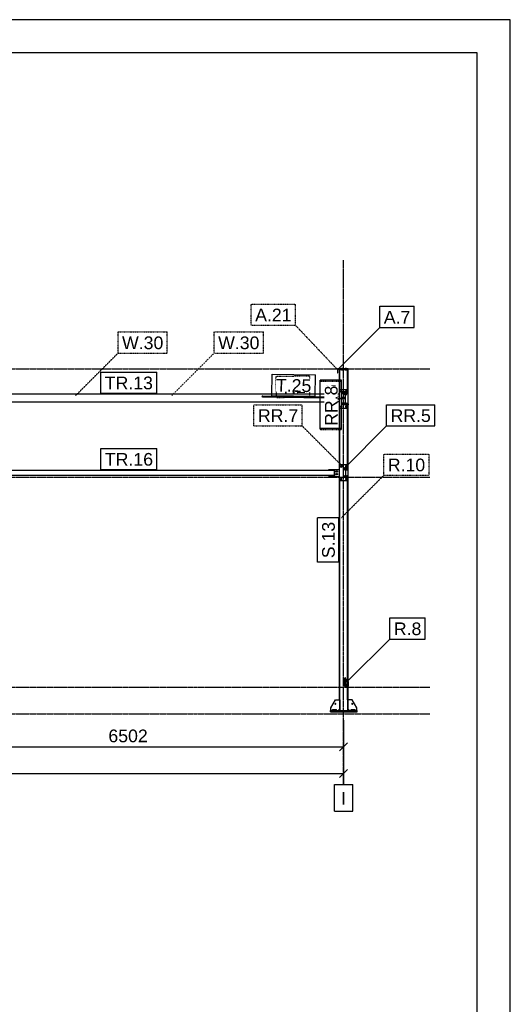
# Model space of a CAD drawing. Header units: millimetres. Extents: x 0 to 42000, y 0 to 29700.
# Tile 29 of 29: x 34599 to 42000, y 14850 to 29700. Entities that reach past the tile are written whole.
import ezdxf

# ---------------------------------------------------------------- set-up
doc = ezdxf.new("R2010")
doc.units = ezdxf.units.MM
doc.linetypes.add('DXK_LINE_DOT2', pattern=[3.9198, 1.9599, -1.9599])
doc.linetypes.add('DXK_LINE_DOT3', pattern=[5.9187, 2.979, -0.9799, 0.9799, -0.9799])
for name, color, linetype in [('TS_FORMATKA', 7, 'Continuous'), ('TS_INNE_OBIEKTY', 7, 'Continuous'), ('TS_LINIE_WIDOCZNE', 7, 'Continuous'), ('TS_OPISY', 7, 'Continuous'), ('TS_OPISY_LINIE', 7, 'Continuous'), ('TS_OPISY_RAMKA', 7, 'Continuous'), ('TS_WYMIARY', 7, 'Continuous'), ('TS_WYMIARY_TEKST', 7, 'Continuous'), ('TS_WYPELNIENIE', 7, 'Continuous')]:
    doc.layers.add(name, color=color, linetype=linetype)
doc.styles.add('Arial', font='ARIAL.TTF', dxfattribs={"height": 0.2})

# ---------------------------------------------------------------- blocks, each defined once
blk = doc.blocks.new('Unknown-293068075-1306')
at = {"layer": 'TS_FORMATKA', "color": 7, "linetype": 'Continuous'}
for p, q in [((42000, 29700), (0, 29700)), ((42000, 29700), (41500, 29700)), ((42000, 0), (42000, 29700)), ((41500, 29200), (500, 29200)), ((41500, 500), (41500, 29200))]:
    blk.add_line(p, q, dxfattribs=at)
blk = doc.blocks.new('Part-293068075-4610 - 4602')
at = {"layer": 'TS_LINIE_WIDOCZNE', "color": 1, "linetype": 'Continuous'}
for p, q in [((39422, 24118), (39422, 24423)), ((39422, 24423), (39430, 24423)), ((39430, 24118), (39430, 24423)), ((39546, 24118), (39546, 24423)), ((39546, 24423), (39551, 24423)), ((39555, 24118), (39555, 24373)), ((39422, 22986), (39422, 23838)), ((39430, 22986), (39430, 23838)), ((39546, 22986), (39546, 23838)), ((39555, 22986), (39555, 23838)), ((39422, 19443), (39422, 22746)), ((39430, 19443), (39430, 22746)), ((39546, 19723), (39546, 22746)), ((39555, 19723), (39555, 22746)), ((39546, 19646), (39546, 19720)), ((39546, 19443), (39546, 19643)), ((39555, 19443), (39555, 19643))]:
    blk.add_line(p, q, dxfattribs=at)
blk = doc.blocks.new('Part-293068075-4631 - 4602')
at = {"layer": 'TS_WYPELNIENIE', "linetype": 'Continuous'}
h = blk.add_hatch(dxfattribs=at)
h.set_pattern_fill('', color=256, scale=70, style=0, pattern_type=0)
h.set_pattern_definition([(45, (39514.78, 19722.59), (-157.15, 157.15), [])])
h.paths.add_polyline_path([(39555, 19723), (39515, 19723), (39515, 19643), (39555, 19643)])
h.paths.add_polyline_path([(39518, 19646), (39518, 19720), (39552, 19720), (39552, 19646)])
at = {"layer": 'TS_INNE_OBIEKTY', "color": 1, "linetype": 'Continuous'}
for p, q in [((39555, 19723), (39515, 19723)), ((39515, 19723), (39515, 19643)), ((39515, 19643), (39555, 19643)), ((39518, 19646), (39518, 19720)), ((39518, 19720), (39552, 19720)), ((39552, 19646), (39518, 19646)), ((39552, 19720), (39552, 19646)), ((39555, 19643), (39555, 19723))]:
    blk.add_line(p, q, dxfattribs=at)
blk = doc.blocks.new('Part-293068075-4633 - 4602')
at = {"layer": 'TS_WYPELNIENIE', "linetype": 'Continuous'}
h = blk.add_hatch(dxfattribs=at)
h.set_pattern_fill('', color=256, scale=70, style=0, pattern_type=0)
h.set_pattern_definition([(45, (39394.8, 24432.59), (-157.15, 157.15), [])])
h.paths.add_polyline_path([(39555, 24433), (39395, 24433), (39395, 24373), (39399, 24373), (39399, 24429), (39551, 24429), (39551, 24373), (39555, 24373)])
at = {"layer": 'TS_INNE_OBIEKTY', "color": 1, "linetype": 'Continuous'}
for p, q in [((39555, 24433), (39395, 24433)), ((39395, 24433), (39395, 24373)), ((39395, 24373), (39399, 24373)), ((39399, 24373), (39399, 24429)), ((39399, 24429), (39551, 24429)), ((39551, 24429), (39551, 24373)), ((39551, 24373), (39555, 24373)), ((39555, 24373), (39555, 24433))]:
    blk.add_line(p, q, dxfattribs=at)
at = {"layer": 'TS_LINIE_WIDOCZNE', "color": 1, "linetype": 'Continuous'}
blk.add_line((39551, 24373), (39551, 24373), dxfattribs=at)
blk = doc.blocks.new('Part-293068075-4636 - 4602')
at = {"layer": 'TS_WYPELNIENIE', "linetype": 'Continuous'}
h = blk.add_hatch(dxfattribs=at)
h.set_pattern_fill('', color=256, scale=70, style=0, pattern_type=0)
h.set_pattern_definition([(45, (39481.79, 22937.59), (-157.15, 157.15), [])])
h.paths.add_polyline_path([(39555, 22938), (39482, 22938), (39482, 22931), (39516, 22931), (39516, 22804), (39482, 22804), (39482, 22798), (39555, 22798), (39555, 22804), (39521, 22804), (39521, 22931), (39555, 22931)])
at = {"layer": 'TS_INNE_OBIEKTY', "color": 1, "linetype": 'Continuous'}
for p, q in [((39555, 22938), (39482, 22938)), ((39482, 22938), (39482, 22931)), ((39482, 22931), (39516, 22931)), ((39516, 22931), (39516, 22804)), ((39521, 22804), (39521, 22931)), ((39521, 22931), (39555, 22931)), ((39555, 22931), (39555, 22938)), ((39516, 22804), (39482, 22804)), ((39482, 22804), (39482, 22798)), ((39482, 22798), (39555, 22798)), ((39555, 22804), (39521, 22804)), ((39555, 22798), (39555, 22804))]:
    blk.add_line(p, q, dxfattribs=at)
blk = doc.blocks.new('Bolt-293068075-5598 - 4602')
at = {"layer": 'TS_INNE_OBIEKTY', "color": 1, "linetype": 'Continuous'}
for p, q in [((39461, 24001), (39466, 24001)), ((39461, 24000), (39461, 24001)), ((39461, 23988), (39466, 23988)), ((39461, 23988), (39461, 23980)), ((39461, 23980), (39467, 23980)), ((39466, 23980), (39461, 23980)), ((39465, 23988), (39465, 23988)), ((39465, 23988), (39465, 23988)), ((39465, 23988), (39465, 23988)), ((39465, 23988), (39465, 23988)), ((39465, 23988), (39465, 23988)), ((39465, 23988), (39466, 23988)), ((39467, 23988), (39465, 23988)), ((39465, 23988), (39465, 23988)), ((39465, 23988), (39465, 23988)), ((39465, 23988), (39465, 23988)), ((39466, 24001), (39477, 24001)), ((39466, 24000), (39466, 24001)), ((39466, 23988), (39477, 23988)), ((39466, 23988), (39466, 23980)), ((39466, 23988), (39466, 23988)), ((39466, 23988), (39468, 23987)), ((39469, 23988), (39466, 23988)), ((39466, 23988), (39466, 23988)), ((39466, 23988), (39466, 23988)), ((39466, 23988), (39469, 23988)), ((39477, 23980), (39466, 23980)), ((39469, 23988), (39467, 23988)), ((39477, 23980), (39467, 23980)), ((39468, 23987), (39470, 23987)), ((39471, 23988), (39469, 23988)), ((39472, 23988), (39469, 23988)), ((39469, 23988), (39472, 23987)), ((39470, 23987), (39472, 23987)), ((39473, 23988), (39471, 23988)), ((39472, 23987), (39475, 23988)), ((39475, 23988), (39472, 23988)), ((39472, 23987), (39475, 23987)), ((39475, 23988), (39473, 23988)), ((39475, 23987), (39476, 23988)), ((39477, 23988), (39475, 23988)), ((39475, 23988), (39477, 23988)), ((39477, 23988), (39475, 23988)), ((39476, 23988), (39478, 23988)), ((39477, 24001), (39482, 24001)), ((39477, 24000), (39477, 24001)), ((39477, 23988), (39482, 23988)), ((39477, 23988), (39477, 23980)), ((39478, 23988), (39477, 23988)), ((39477, 23988), (39478, 23988)), ((39478, 23988), (39477, 23988)), ((39482, 23980), (39477, 23980)), ((39482, 23980), (39477, 23980)), ((39478, 23988), (39478, 23988)), ((39478, 23988), (39479, 23988)), ((39479, 23988), (39478, 23988)), ((39478, 23988), (39478, 23988)), ((39478, 23988), (39479, 23988)), ((39479, 23988), (39478, 23988)), ((39482, 24000), (39482, 24001)), ((39482, 23988), (39482, 23980))]:
    blk.add_line(p, q, dxfattribs=at)
blk = doc.blocks.new('Part-293068075-4736 - 4602')
at = {"layer": 'TS_LINIE_WIDOCZNE', "color": 1, "linetype": 'Continuous'}
for p, q in [((39555, 22986), (39422, 22986)), ((39422, 22746), (39422, 22986)), ((39555, 22938), (39555, 22986)), ((39555, 22804), (39555, 22931)), ((39555, 22746), (39422, 22746)), ((39555, 22746), (39555, 22798))]:
    blk.add_line(p, q, dxfattribs=at)
blk = doc.blocks.new('Bolt-293068075-4737 - 4602')
at = {"layer": 'TS_INNE_OBIEKTY', "color": 1, "linetype": 'Continuous'}
for centre, start, end in [((39532, 22918), 90, 270), ((39532, 22918), 90, 270), ((39532, 22918), 270, 90), ((39532, 22918), 270, 90), ((39532, 22818), 90, 270), ((39532, 22818), 90, 270), ((39532, 22818), 270, 90), ((39532, 22818), 270, 90)]:
    blk.add_arc(centre, 7, start, end, dxfattribs=at)
blk = doc.blocks.new('Bolt-293068075-4738 - 4602')
at = {"layer": 'TS_INNE_OBIEKTY', "color": 1, "linetype": 'Continuous'}
for centre, start, end in [((39504, 22918), 90, 270), ((39504, 22918), 90, 270), ((39504, 22918), 270, 90), ((39504, 22918), 270, 90), ((39504, 22818), 90, 270), ((39504, 22818), 90, 270), ((39504, 22818), 270, 90), ((39504, 22818), 270, 90)]:
    blk.add_arc(centre, 7, start, end, dxfattribs=at)
blk = doc.blocks.new('Bolt-293068075-4739 - 4602')
at = {"layer": 'TS_INNE_OBIEKTY', "color": 1, "linetype": 'Continuous'}
for p, q in [((39448, 22975), (39436, 22968)), ((39436, 22968), (39436, 22954)), ((39436, 22954), (39448, 22947)), ((39460, 22968), (39448, 22975)), ((39448, 22947), (39460, 22954)), ((39460, 22954), (39460, 22968)), ((39528, 22975), (39516, 22968)), ((39516, 22968), (39516, 22954)), ((39516, 22954), (39528, 22947)), ((39540, 22968), (39528, 22975)), ((39528, 22947), (39540, 22954)), ((39540, 22954), (39540, 22968)), ((39448, 22785), (39436, 22778)), ((39436, 22778), (39436, 22764)), ((39436, 22764), (39448, 22757)), ((39460, 22778), (39448, 22785)), ((39448, 22757), (39460, 22764)), ((39460, 22764), (39460, 22778)), ((39528, 22785), (39516, 22778)), ((39516, 22778), (39516, 22764)), ((39516, 22764), (39528, 22757)), ((39540, 22778), (39528, 22785)), ((39528, 22757), (39540, 22764)), ((39540, 22764), (39540, 22778))]:
    blk.add_line(p, q, dxfattribs=at)
for centre, radius, start, end in [((39448, 22961), 9, 18, 198), ((39448, 22961), 8, 90, 270), ((39448, 22961), 9, 198, 18), ((39448, 22961), 8, 270, 90), ((39528, 22961), 9, 18, 198), ((39528, 22961), 8, 90, 270), ((39528, 22961), 9, 198, 18), ((39528, 22961), 8, 270, 90), ((39448, 22771), 9, 18, 198), ((39448, 22771), 8, 90, 270), ((39448, 22771), 9, 198, 18), ((39448, 22771), 8, 270, 90), ((39528, 22771), 9, 18, 198), ((39528, 22771), 8, 90, 270), ((39528, 22771), 9, 198, 18), ((39528, 22771), 8, 270, 90)]:
    blk.add_arc(centre, radius, start, end, dxfattribs=at)
blk = doc.blocks.new('Part-293068075-4747 - 4602')
at = {"layer": 'TS_LINIE_WIDOCZNE', "color": 1, "linetype": 'Continuous'}
for p, q in [((39503, 19773), (39509, 19773)), ((39503, 19643), (39503, 19773)), ((39509, 19643), (39503, 19643))]:
    blk.add_line(p, q, dxfattribs=at)
blk = doc.blocks.new('Part-293068075-4748 - 4602')
at = {"layer": 'TS_LINIE_WIDOCZNE', "color": 1, "linetype": 'Continuous'}
for p, q in [((39515, 19773), (39509, 19773)), ((39509, 19643), (39509, 19773)), ((39515, 19723), (39515, 19773)), ((39515, 19643), (39509, 19643))]:
    blk.add_line(p, q, dxfattribs=at)
blk = doc.blocks.new('Bolt-293068075-4749 - 4602')
at = {"layer": 'TS_INNE_OBIEKTY', "color": 1, "linetype": 'Continuous'}
for p, q in [((39503, 19752), (39495, 19752)), ((39495, 19752), (39495, 19734)), ((39522, 19752), (39515, 19752)), ((39522, 19734), (39522, 19752)), ((39495, 19743), (39503, 19743)), ((39503, 19734), (39495, 19734)), ((39503, 19682), (39495, 19682)), ((39495, 19682), (39495, 19664)), ((39495, 19673), (39503, 19673)), ((39503, 19664), (39495, 19664)), ((39515, 19743), (39522, 19743)), ((39515, 19734), (39522, 19734)), ((39522, 19682), (39518, 19682)), ((39518, 19673), (39522, 19673)), ((39522, 19664), (39518, 19664)), ((39522, 19664), (39522, 19682))]:
    blk.add_line(p, q, dxfattribs=at)
blk = doc.blocks.new('Part-293068075-4864 - 4602')
at = {"layer": 'TS_LINIE_WIDOCZNE', "color": 1, "linetype": 'Continuous'}
for p, q in [((33153, 22824), (33153, 22904)), ((33153, 22904), (39342, 22904)), ((39342, 22904), (39342, 22824)), ((39342, 22824), (33153, 22824))]:
    blk.add_line(p, q, dxfattribs=at)
blk = doc.blocks.new('Part-293068075-4769 - 4602')
at = {"layer": 'TS_LINIE_WIDOCZNE', "color": 1, "linetype": 'Continuous'}
for p, q in [((39417, 24429), (39417, 24423)), ((39417, 24423), (39550, 24423)), ((39550, 24423), (39550, 24429))]:
    blk.add_line(p, q, dxfattribs=at)
blk = doc.blocks.new('Bolt-293068075-4770 - 4602')
at = {"layer": 'TS_INNE_OBIEKTY', "color": 1, "linetype": 'Continuous'}
for p, q in [((39469, 24441), (39451, 24441)), ((39451, 24441), (39451, 24433)), ((39451, 24415), (39451, 24423)), ((39469, 24415), (39451, 24415)), ((39460, 24433), (39460, 24441)), ((39460, 24415), (39460, 24423)), ((39469, 24441), (39469, 24433)), ((39469, 24423), (39469, 24415)), ((39529, 24441), (39511, 24441)), ((39511, 24433), (39511, 24441)), ((39511, 24415), (39511, 24423)), ((39529, 24415), (39511, 24415)), ((39520, 24433), (39520, 24441)), ((39520, 24415), (39520, 24423)), ((39529, 24441), (39529, 24433)), ((39529, 24423), (39529, 24415))]:
    blk.add_line(p, q, dxfattribs=at)
blk = doc.blocks.new('Bolt-293068075-4771 - 4602')
at = {"layer": 'TS_INNE_OBIEKTY', "color": 1, "linetype": 'Continuous'}
for p, q in [((39469, 24441), (39451, 24441)), ((39451, 24441), (39451, 24433)), ((39460, 24433), (39460, 24441)), ((39469, 24441), (39469, 24433)), ((39529, 24441), (39511, 24441)), ((39511, 24433), (39511, 24441)), ((39520, 24433), (39520, 24441)), ((39529, 24441), (39529, 24433))]:
    blk.add_line(p, q, dxfattribs=at)
blk = doc.blocks.new('GridLine-293068075-5873 - 4602')
at = {"layer": 'TS_INNE_OBIEKTY', "color": 4, "linetype": 'DXK_LINE_DOT3'}
blk.add_line((2169, 19233), (40788, 19233), dxfattribs=at)
blk = doc.blocks.new('Part-293068075-5539 - 4602')
at = {"layer": 'TS_LINIE_WIDOCZNE', "color": 1, "linetype": 'Continuous'}
for p, q in [((39543, 19443), (39543, 19283)), ((39555, 19443), (39543, 19443)), ((39543, 19323), (39555, 19323)), ((39555, 19283), (39555, 19443)), ((39543, 19283), (39555, 19283))]:
    blk.add_line(p, q, dxfattribs=at)
blk = doc.blocks.new('Part-293068075-4942 - 4602')
at = {"layer": 'TS_LINIE_WIDOCZNE', "color": 1, "linetype": 'Continuous'}
for p, q in [((39288, 19263), (39288, 19283)), ((39288, 19283), (39688, 19283)), ((39288, 19263), (39688, 19263)), ((39688, 19263), (39688, 19283))]:
    blk.add_line(p, q, dxfattribs=at)
blk = doc.blocks.new('Part-293068075-4950 - 4602')
at = {"layer": 'TS_LINIE_WIDOCZNE', "color": 1, "linetype": 'Continuous'}
for p, q in [((39615, 19443), (39555, 19443)), ((39685, 19323), (39615, 19443)), ((39685, 19283), (39685, 19323)), ((39575, 19283), (39555, 19303))]:
    blk.add_line(p, q, dxfattribs=at)
blk = doc.blocks.new('Part-293068075-4859 - 4602')
at = {"layer": 'TS_WYPELNIENIE', "linetype": 'Continuous'}
h = blk.add_hatch(dxfattribs=at)
h.set_pattern_fill('', color=256, scale=70, style=0, pattern_type=0)
h.set_pattern_definition([(45, (39463.77, 24088.33), (-157.15, 157.15), [])])
h.paths.add_polyline_path([(39555, 24088), (39464, 24088), (39464, 24080), (39507, 24080), (39507, 23916), (39464, 23916), (39464, 23908), (39555, 23908), (39555, 23916), (39512, 23916), (39512, 24080), (39555, 24080)])
at = {"layer": 'TS_INNE_OBIEKTY', "color": 1, "linetype": 'Continuous'}
for p, q in [((39555, 24088), (39464, 24088)), ((39464, 24088), (39464, 24080)), ((39464, 24080), (39507, 24080)), ((39507, 24080), (39507, 23916)), ((39512, 23916), (39512, 24080)), ((39512, 24080), (39555, 24080)), ((39555, 24080), (39555, 24088)), ((39507, 23916), (39464, 23916)), ((39464, 23916), (39464, 23908)), ((39512, 23916), (39555, 23916)), ((39555, 23908), (39555, 23916)), ((39464, 23908), (39555, 23908))]:
    blk.add_line(p, q, dxfattribs=at)
at = {"layer": 'TS_LINIE_WIDOCZNE', "color": 1, "linetype": 'Continuous'}
for p, q in [((39464, 24062), (39464, 24080)), ((39464, 24062), (39507, 24062)), ((39512, 24062), (39555, 24062)), ((39555, 24062), (39555, 24080)), ((39464, 23890), (39464, 23908)), ((39555, 23890), (39464, 23890)), ((39555, 23908), (39555, 23890))]:
    blk.add_line(p, q, dxfattribs=at)
blk = doc.blocks.new('Part-293068075-4865 - 4602')
at = {"layer": 'TS_LINIE_WIDOCZNE', "color": 1, "linetype": 'Continuous'}
for p, q in [((33078, 24056), (39362, 24056)), ((33078, 24053), (33078, 24056)), ((33078, 23936), (33078, 23938)), ((33078, 23936), (39362, 23936))]:
    blk.add_line(p, q, dxfattribs=at)
blk = doc.blocks.new('Bolt-293068075-5210 - 4602')
at = {"layer": 'TS_INNE_OBIEKTY', "color": 1, "linetype": 'Continuous'}
for centre, start, end in [((39523, 24050), 89.9236, 269.9236), ((39523, 24050), 89.9236, 269.9236), ((39523, 23910), 67.7884, 112.1855), ((39523, 23910), 67.7884, 112.1855), ((39523, 24050), 269.9236, 89.9236), ((39523, 24050), 269.9236, 89.9236)]:
    blk.add_arc(centre, 7, start, end, dxfattribs=at)
blk = doc.blocks.new('Bolt-293068075-5262 - 4602')
at = {"layer": 'TS_INNE_OBIEKTY', "color": 1, "linetype": 'Continuous'}
for start, end in [(90, 270), (90, 270), (270, 90), (270, 90)]:
    blk.add_arc((39615, 19383), 7, start, end, dxfattribs=at)
blk = doc.blocks.new('Part-293068075-4943 - 4602')
at = {"layer": 'TS_LINIE_WIDOCZNE', "color": 1, "linetype": 'Continuous'}
for p, q in [((39292, 19323), (39362, 19443)), ((39292, 19283), (39292, 19323)), ((39362, 19443), (39422, 19443)), ((39402, 19283), (39422, 19303))]:
    blk.add_line(p, q, dxfattribs=at)
blk = doc.blocks.new('Part-293068075-4945 - 4602')
at = {"layer": 'TS_LINIE_WIDOCZNE', "color": 1, "linetype": 'Continuous'}
for p, q in [((39318, 19283), (39318, 19295)), ((39318, 19295), (39378, 19295)), ((39378, 19283), (39378, 19295))]:
    blk.add_line(p, q, dxfattribs=at)
blk = doc.blocks.new('Part-293068075-4947 - 4602')
at = {"layer": 'TS_LINIE_WIDOCZNE', "color": 1, "linetype": 'Continuous'}
for p, q in [((39598, 19283), (39598, 19295)), ((39598, 19295), (39658, 19295)), ((39658, 19283), (39658, 19295))]:
    blk.add_line(p, q, dxfattribs=at)
blk = doc.blocks.new('Bolt-293068075-4953 - 4602')
at = {"layer": 'TS_INNE_OBIEKTY', "color": 1, "linetype": 'Continuous'}
for start, end in [(108, 288), (108, 288), (288, 108), (288, 108)]:
    blk.add_arc((39362, 19383), 7, start, end, dxfattribs=at)
blk = doc.blocks.new('Part-293068075-4957 - 4602')
at = {"layer": 'TS_LINIE_WIDOCZNE', "color": 1, "linetype": 'Continuous'}
for p, q in [((39352, 22804), (39352, 22914)), ((39352, 22914), (39422, 22914)), ((39422, 22804), (39352, 22804))]:
    blk.add_line(p, q, dxfattribs=at)
blk = doc.blocks.new('Part-293068075-4958 - 4602')
at = {"layer": 'TS_LINIE_WIDOCZNE', "color": 1, "linetype": 'Continuous'}
for p, q in [((39262, 22914), (39352, 22914)), ((39262, 22904), (39262, 22914)), ((39262, 22814), (39262, 22824)), ((39262, 22814), (39352, 22814))]:
    blk.add_line(p, q, dxfattribs=at)
blk = doc.blocks.new('Bolt-293068075-4959 - 4602')
at = {"layer": 'TS_INNE_OBIEKTY', "color": 1, "linetype": 'Continuous'}
for p, q in [((39373, 22889), (39382, 22894)), ((39373, 22879), (39373, 22889)), ((39382, 22874), (39373, 22879)), ((39382, 22894), (39391, 22889)), ((39391, 22879), (39382, 22874)), ((39391, 22889), (39391, 22879)), ((39373, 22849), (39382, 22854)), ((39373, 22839), (39373, 22849)), ((39382, 22834), (39373, 22839)), ((39382, 22854), (39391, 22849)), ((39391, 22839), (39382, 22834)), ((39391, 22849), (39391, 22839))]:
    blk.add_line(p, q, dxfattribs=at)
for centre, radius, start, end in [((39382, 22884), 7, 0, 180), ((39382, 22884), 7, 180, 0), ((39382, 22884), 6, 120, 300), ((39382, 22884), 6, 300, 120), ((39382, 22844), 7, 0, 180), ((39382, 22844), 7, 180, 0), ((39382, 22844), 6, 120, 300), ((39382, 22844), 6, 300, 120)]:
    blk.add_arc(centre, radius, start, end, dxfattribs=at)
blk = doc.blocks.new('Bolt-293068075-5211 - 4602')
at = {"layer": 'TS_INNE_OBIEKTY', "color": 1, "linetype": 'Continuous'}
for centre, start, end in [((39495, 24050), 89.9236, 269.9236), ((39495, 24050), 89.9236, 269.9236), ((39495, 23910), 67.1249, 112.8527), ((39495, 23910), 67.1249, 112.8527), ((39495, 24050), 269.9236, 89.9236), ((39495, 24050), 269.9236, 89.9236)]:
    blk.add_arc(centre, 7, start, end, dxfattribs=at)
blk = doc.blocks.new('Part-293068075-5199 - 4602')
at = {"layer": 'TS_LINIE_WIDOCZNE', "color": 1, "linetype": 'Continuous'}
for p, q in [((35436, 23935), (35436, 23936)), ((35436, 23935), (35436, 23935)), ((35436, 23935), (35486, 23935)), ((35486, 23935), (35486, 23936)), ((35486, 23935), (35486, 23935))]:
    blk.add_line(p, q, dxfattribs=at)
blk = doc.blocks.new('Part-293068075-5200 - 4602')
at = {"layer": 'TS_LINIE_WIDOCZNE', "color": 1, "linetype": 'Continuous'}
for p, q in [((36886, 23935), (36886, 23936)), ((36886, 23935), (36886, 23935)), ((36886, 23935), (36936, 23935)), ((36936, 23935), (36936, 23936)), ((36936, 23935), (36936, 23935))]:
    blk.add_line(p, q, dxfattribs=at)
blk = doc.blocks.new('Part-293068075-5208 - 4602')
at = {"layer": 'TS_LINIE_WIDOCZNE', "color": 1, "linetype": 'Continuous'}
for p, q in [((39555, 23838), (39555, 24118)), ((39555, 24118), (39555, 24118)), ((39555, 23838), (39555, 23838))]:
    blk.add_line(p, q, dxfattribs=at)
blk = doc.blocks.new('Part-293068075-5209 - 4602')
at = {"layer": 'TS_LINIE_WIDOCZNE', "color": 1, "linetype": 'Continuous'}
for p, q in [((39555, 24118), (39422, 24118)), ((39422, 23995), (39422, 24118)), ((39555, 24088), (39555, 24118)), ((39555, 23916), (39555, 24062)), ((39422, 23838), (39422, 23988)), ((39555, 23838), (39422, 23838)), ((39555, 23838), (39555, 23890))]:
    blk.add_line(p, q, dxfattribs=at)
blk = doc.blocks.new('Bolt-293068075-5212 - 4602')
at = {"layer": 'TS_INNE_OBIEKTY', "color": 1, "linetype": 'Continuous'}
for p, q in [((39448, 24107), (39436, 24100)), ((39436, 24100), (39436, 24086)), ((39436, 24086), (39448, 24079)), ((39460, 24100), (39448, 24107)), ((39448, 24079), (39460, 24086)), ((39460, 24086), (39460, 24100)), ((39528, 24107), (39516, 24100)), ((39516, 24100), (39516, 24088)), ((39540, 24100), (39528, 24107)), ((39540, 24088), (39540, 24100)), ((39448, 23877), (39436, 23870)), ((39436, 23870), (39436, 23856)), ((39436, 23856), (39448, 23849)), ((39460, 23870), (39448, 23877)), ((39448, 23849), (39460, 23856)), ((39460, 23856), (39460, 23870)), ((39528, 23877), (39516, 23870)), ((39516, 23870), (39516, 23856)), ((39516, 23856), (39528, 23849)), ((39540, 23870), (39528, 23877)), ((39528, 23849), (39540, 23856)), ((39540, 23856), (39540, 23870))]:
    blk.add_line(p, q, dxfattribs=at)
for centre, radius, start, end in [((39448, 24093), 9, 18, 198), ((39448, 24093), 8, 90, 270), ((39448, 24093), 9, 198, 18), ((39448, 24093), 8, 270, 90), ((39528, 24093), 9, 326.5719, 213.4281), ((39528, 24093), 8, 320.604, 219.396), ((39448, 23863), 9, 18, 198), ((39448, 23863), 8, 90, 270), ((39448, 23863), 9, 198, 18), ((39448, 23863), 8, 270, 90), ((39528, 23863), 9, 18, 198), ((39528, 23863), 8, 90, 270), ((39528, 23863), 9, 198, 18), ((39528, 23863), 8, 270, 90)]:
    blk.add_arc(centre, radius, start, end, dxfattribs=at)
blk = doc.blocks.new('Part-293068075-5215 - 4602')
at = {"layer": 'TS_LINIE_WIDOCZNE', "color": 1, "linetype": 'Continuous'}
blk.add_line((39422, 24118), (39422, 24118), dxfattribs=at)
blk.add_line((39422, 24118), (39422, 24118), dxfattribs=at)
blk = doc.blocks.new('Part-293068075-5348 - 4602')
at = {"layer": 'TS_LINIE_WIDOCZNE', "color": 1, "linetype": 'Continuous'}
for p, q in [((39362, 23936), (39362, 24056)), ((39362, 24056), (39422, 24056)), ((39422, 23936), (39362, 23936))]:
    blk.add_line(p, q, dxfattribs=at)
blk = doc.blocks.new('Bolt-293068075-5349 - 4602')
at = {"layer": 'TS_INNE_OBIEKTY', "color": 1, "linetype": 'Continuous'}
for p, q in [((39376, 24021), (39382, 24030)), ((39382, 24012), (39376, 24021)), ((39376, 23971), (39382, 23980)), ((39382, 23962), (39376, 23971)), ((39382, 24030), (39392, 24030)), ((39392, 24012), (39382, 24012)), ((39382, 23980), (39392, 23980)), ((39392, 23962), (39382, 23962)), ((39392, 24030), (39397, 24021)), ((39397, 24021), (39392, 24012)), ((39392, 23980), (39397, 23971)), ((39397, 23971), (39392, 23962))]:
    blk.add_line(p, q, dxfattribs=at)
for centre, radius, start, end in [((39387, 24021), 7, 90, 270), ((39387, 23971), 7, 90, 270), ((39387, 24021), 6, 30, 210), ((39387, 23971), 6, 30, 210), ((39387, 24021), 6, 210, 30), ((39387, 23971), 6, 210, 30), ((39387, 24021), 7, 270, 90), ((39387, 23971), 7, 270, 90)]:
    blk.add_arc(centre, radius, start, end, dxfattribs=at)
blk = doc.blocks.new('Part-293068075-5352 - 4602')
at = {"layer": 'TS_LINIE_WIDOCZNE', "color": 1, "linetype": 'Continuous'}
for p, q in [((39507, 24000), (39447, 24000)), ((39447, 24000), (39447, 23994)), ((39467, 23994), (39467, 24000)), ((39471, 23992), (39507, 23992))]:
    blk.add_line(p, q, dxfattribs=at)
blk = doc.blocks.new('Part-293068075-5365 - 4602')
at = {"layer": 'TS_WYPELNIENIE', "linetype": 'Continuous'}
h = blk.add_hatch(dxfattribs=at)
h.set_pattern_fill('', color=256, scale=70, style=0, pattern_type=0)
h.set_pattern_definition([(45, (38269.14, 24023.1), (-157.15, 157.15), [])])
h.paths.add_polyline_path([(38272, 24019), (38269, 24023), (38262, 24025), (38255, 24023), (38252, 24019), (38255, 24015), (38262, 24013), (38269, 24015)])
at = {"layer": 'TS_INNE_OBIEKTY', "color": 1, "linetype": 'Continuous'}
for p, q in [((38255, 24023), (38252, 24019)), ((38252, 24019), (38255, 24015)), ((38262, 24025), (38255, 24023)), ((38255, 24015), (38262, 24013)), ((38269, 24023), (38262, 24025)), ((38262, 24013), (38269, 24015)), ((38272, 24019), (38269, 24023)), ((38269, 24015), (38272, 24019))]:
    blk.add_line(p, q, dxfattribs=at)
at = {"layer": 'TS_LINIE_WIDOCZNE', "color": 1, "linetype": 'Continuous'}
for p, q in [((38262, 24025), (39196, 24010)), ((38262, 24013), (39196, 23998)), ((39196, 24010), (39198, 24008)), ((39198, 24000), (39196, 23998)), ((39198, 24008), (39199, 24004)), ((39199, 24004), (39198, 24000))]:
    blk.add_line(p, q, dxfattribs=at)
blk = doc.blocks.new('GridLine-293068075-5872 - 4602')
at = {"layer": 'TS_INNE_OBIEKTY', "color": 4, "linetype": 'DXK_LINE_DOT3'}
blk.add_line((39485, 18163), (39485, 26073), dxfattribs=at)
at = {"layer": 'TS_INNE_OBIEKTY', "color": 4, "linetype": 'Continuous'}
for p, q in [((39348, 18163), (39622, 18163)), ((39348, 17763), (39348, 18163)), ((39622, 17763), (39622, 18163)), ((39348, 17763), (39622, 17763))]:
    blk.add_line(p, q, dxfattribs=at)
at = {"layer": 'TS_INNE_OBIEKTY', "color": 2, "linetype": 'Continuous', "style": 'Arial'}
blk.add_text('I', height=191, dxfattribs=at).set_placement((39448, 17863))
blk = doc.blocks.new('GridLine-293068075-5876 - 4602')
at = {"layer": 'TS_INNE_OBIEKTY', "color": 4, "linetype": 'DXK_LINE_DOT3'}
blk.add_line((2169, 24433), (40788, 24433), dxfattribs=at)
blk = doc.blocks.new('Part-293068075-5540 - 4602')
at = {"layer": 'TS_LINIE_WIDOCZNE', "color": 1, "linetype": 'Continuous'}
for p, q in [((39422, 19443), (39422, 19283)), ((39434, 19443), (39422, 19443)), ((39422, 19323), (39434, 19323)), ((39434, 19283), (39434, 19443)), ((39422, 19283), (39434, 19283))]:
    blk.add_line(p, q, dxfattribs=at)
blk = doc.blocks.new('Part-293068075-5597 - 4602')
at = {"layer": 'TS_LINIE_WIDOCZNE', "color": 1, "linetype": 'Continuous'}
for p, q in [((39403, 23994), (39427, 23995)), ((39403, 23988), (39403, 23994)), ((39426, 23989), (39403, 23988)), ((39403, 23988), (39472, 23987)), ((39426, 23989), (39427, 23995)), ((39495, 23988), (39426, 23989)), ((39427, 23995), (39471, 23994)), ((39472, 23987), (39493, 23987)), ((39493, 23987), (39499, 23987)), ((39495, 23988), (39495, 23992)), ((39499, 23987), (39495, 23988)), ((39499, 23987), (39499, 23992))]:
    blk.add_line(p, q, dxfattribs=at)
blk = doc.blocks.new('GridLine-293068075-5874 - 4602')
at = {"layer": 'TS_INNE_OBIEKTY', "color": 4, "linetype": 'DXK_LINE_DOT3'}
blk.add_line((2169, 19633), (40788, 19633), dxfattribs=at)
blk = doc.blocks.new('GridLine-293068075-5875 - 4602')
at = {"layer": 'TS_INNE_OBIEKTY', "color": 4, "linetype": 'DXK_LINE_DOT3'}
blk.add_line((2169, 22798), (40788, 22798), dxfattribs=at)
blk = doc.blocks.new('StraightDimension-293068075-5878 - 4602')
at = {"layer": 'TS_WYMIARY', "color": 174, "linetype": 'Continuous'}
for p, q in [((32983, 19133), (32983, 18573)), ((39485, 19133), (39485, 18573)), ((33043, 18793), (32923, 18673)), ((32983, 18733), (39485, 18733)), ((39425, 18673), (39545, 18793))]:
    blk.add_line(p, q, dxfattribs=at)
at = {"color": 0}
blk.add_wipeout([(36570, 18763), (36570, 19043), (35897, 19043), (35897, 18763)], dxfattribs=at).dxf.layer = 'TS_WYMIARY'
at = {"layer": 'TS_WYMIARY_TEKST', "color": 96, "style": 'Arial'}
blk.add_text('6502', height=191, dxfattribs=at).set_placement((35937, 18803))
blk = doc.blocks.new('StraightDimension-293068075-5891 - 4602')
at = {"layer": 'TS_WYMIARY', "color": 174, "linetype": 'Continuous'}
for p, q in [((39485, 19133), (39485, 18173)), ((5169, 18333), (39485, 18333)), ((39425, 18273), (39545, 18393))]:
    blk.add_line(p, q, dxfattribs=at)
blk = doc.blocks.new('Mark-293068075-6400 - 4602')
blk.add_wipeout([(36610, 22974), (36610, 23174), (35884, 23174), (35884, 22974)]).dxf.layer = 'TS_OPISY_LINIE'
blk.add_wipeout([(36610, 22974), (36610, 23174), (35884, 23174), (35884, 22974)]).dxf.layer = 'TS_OPISY_LINIE'
at = {"layer": 'TS_OPISY_RAMKA', "linetype": 'Continuous'}
for p, q in [((35824, 23234), (36670, 23234)), ((35824, 22914), (35824, 23234)), ((36670, 22914), (36670, 23234)), ((35824, 22914), (36670, 22914))]:
    blk.add_line(p, q, dxfattribs=at)
at = {"layer": 'TS_OPISY', "style": 'Arial'}
blk.add_text('TR.16', height=191, dxfattribs=at).set_placement((35884, 22974))
blk = doc.blocks.new('Mark-293068075-6317 - 4602')
blk.add_wipeout([(40658, 20418), (40658, 20618), (40243, 20618), (40243, 20418)]).dxf.layer = 'TS_OPISY_LINIE'
blk.add_wipeout([(40658, 20418), (40658, 20618), (40243, 20618), (40243, 20418)]).dxf.layer = 'TS_OPISY_LINIE'
at = {"layer": 'TS_OPISY_LINIE', "linetype": 'Continuous'}
blk.add_line((39546, 19722), (40183, 20358), dxfattribs=at)
at = {"layer": 'TS_OPISY_RAMKA', "linetype": 'Continuous'}
for p, q in [((40183, 20678), (40718, 20678)), ((40183, 20358), (40183, 20678)), ((40718, 20358), (40718, 20678)), ((40183, 20358), (40718, 20358))]:
    blk.add_line(p, q, dxfattribs=at)
at = {"layer": 'TS_OPISY', "style": 'Arial'}
blk.add_text('R.8', height=191, dxfattribs=at).set_placement((40243, 20418))
blk = doc.blocks.new('Mark-293068075-6395 - 4602')
blk.add_wipeout([(39394, 24203), (39194, 24203), (39194, 23596), (39394, 23596)]).dxf.layer = 'TS_OPISY_LINIE'
blk.add_wipeout([(39394, 24203), (39194, 24203), (39194, 23596), (39394, 23596)]).dxf.layer = 'TS_OPISY_LINIE'
at = {"layer": 'TS_OPISY_RAMKA', "linetype": 'Continuous'}
for p, q in [((39134, 23536), (39134, 24263)), ((39454, 24263), (39134, 24263)), ((39454, 23536), (39454, 24263)), ((39454, 23536), (39134, 23536))]:
    blk.add_line(p, q, dxfattribs=at)
at = {"layer": 'TS_OPISY', "style": 'Arial'}
blk.add_text('RR.6', height=191, rotation=90.0002, dxfattribs=at).set_placement((39394, 23596))
blk = doc.blocks.new('Mark-293068075-6296 - 4602')
blk.add_wipeout([(39352, 22127), (39152, 22127), (39152, 21578), (39352, 21578)]).dxf.layer = 'TS_OPISY_LINIE'
blk.add_wipeout([(39352, 22127), (39152, 22127), (39152, 21578), (39352, 21578)]).dxf.layer = 'TS_OPISY_LINIE'
at = {"layer": 'TS_OPISY_RAMKA', "linetype": 'Continuous'}
for p, q in [((39092, 21518), (39092, 22187)), ((39412, 22187), (39092, 22187)), ((39412, 21518), (39412, 22187)), ((39412, 21518), (39092, 21518))]:
    blk.add_line(p, q, dxfattribs=at)
at = {"layer": 'TS_OPISY', "style": 'Arial'}
blk.add_text('S.13', height=191, rotation=90.0002, dxfattribs=at).set_placement((39352, 21578))
blk = doc.blocks.new('Mark-293068075-6319 - 4602')
blk.add_wipeout([(40492, 25117), (40492, 25317), (40092, 25317), (40092, 25117)]).dxf.layer = 'TS_OPISY_LINIE'
blk.add_wipeout([(40492, 25117), (40492, 25317), (40092, 25317), (40092, 25117)]).dxf.layer = 'TS_OPISY_LINIE'
at = {"layer": 'TS_OPISY_LINIE', "linetype": 'Continuous'}
blk.add_line((39395, 24420), (40032, 25057), dxfattribs=at)
at = {"layer": 'TS_OPISY_RAMKA', "linetype": 'Continuous'}
for p, q in [((40032, 25377), (40552, 25377)), ((40032, 25057), (40032, 25377)), ((40552, 25057), (40552, 25377)), ((40032, 25057), (40552, 25057))]:
    blk.add_line(p, q, dxfattribs=at)
at = {"layer": 'TS_OPISY', "style": 'Arial'}
blk.add_text('A.7', height=191, dxfattribs=at).set_placement((40092, 25117))
blk = doc.blocks.new('Mark-293068075-6322 - 4602')
blk.add_wipeout([(40800, 23633), (40800, 23833), (40193, 23833), (40193, 23633)]).dxf.layer = 'TS_OPISY_LINIE'
blk.add_wipeout([(40800, 23633), (40800, 23833), (40193, 23833), (40193, 23633)]).dxf.layer = 'TS_OPISY_LINIE'
at = {"layer": 'TS_OPISY_LINIE', "linetype": 'Continuous'}
blk.add_line((39497, 22937), (40133, 23573), dxfattribs=at)
at = {"layer": 'TS_OPISY_RAMKA', "linetype": 'Continuous'}
for p, q in [((40133, 23893), (40860, 23893)), ((40133, 23573), (40133, 23893)), ((40860, 23573), (40860, 23893)), ((40133, 23573), (40860, 23573))]:
    blk.add_line(p, q, dxfattribs=at)
at = {"layer": 'TS_OPISY', "style": 'Arial'}
blk.add_text('RR.5', height=191, dxfattribs=at).set_placement((40193, 23633))
blk = doc.blocks.new('Mark-293068075-6323 - 4602')
blk.add_wipeout([(38800, 23633), (38800, 23833), (38193, 23833), (38193, 23633)]).dxf.layer = 'TS_OPISY_LINIE'
blk.add_wipeout([(38800, 23633), (38800, 23833), (38193, 23833), (38193, 23633)]).dxf.layer = 'TS_OPISY_LINIE'
at = {"layer": 'TS_OPISY_LINIE', "linetype": 'DXK_LINE_DOT2'}
blk.add_line((39497, 22937), (38860, 23573), dxfattribs=at)
at = {"layer": 'TS_OPISY_RAMKA', "linetype": 'DXK_LINE_DOT2'}
for p, q in [((38133, 23893), (38860, 23893)), ((38133, 23573), (38133, 23893)), ((38860, 23573), (38860, 23893)), ((38133, 23573), (38860, 23573))]:
    blk.add_line(p, q, dxfattribs=at)
at = {"layer": 'TS_OPISY', "style": 'Arial'}
blk.add_text('RR.7', height=191, dxfattribs=at).set_placement((38193, 23633))
blk = doc.blocks.new('Mark-293068075-6327 - 4602')
blk.add_wipeout([(40715, 22889), (40715, 23089), (40152, 23089), (40152, 22889)]).dxf.layer = 'TS_OPISY_LINIE'
blk.add_wipeout([(40715, 22889), (40715, 23089), (40152, 23089), (40152, 22889)]).dxf.layer = 'TS_OPISY_LINIE'
at = {"layer": 'TS_OPISY_LINIE', "linetype": 'DXK_LINE_DOT2'}
blk.add_line((39455, 22192), (40092, 22829), dxfattribs=at)
at = {"layer": 'TS_OPISY_RAMKA', "linetype": 'DXK_LINE_DOT2'}
for p, q in [((40092, 23149), (40775, 23149)), ((40092, 22829), (40092, 23149)), ((40775, 22829), (40775, 23149)), ((40092, 22829), (40775, 22829))]:
    blk.add_line(p, q, dxfattribs=at)
at = {"layer": 'TS_OPISY', "style": 'Arial'}
blk.add_text('R.10', height=191, dxfattribs=at).set_placement((40152, 22889))
blk = doc.blocks.new('Mark-293068075-6361 - 4602')
blk.add_wipeout([(38699, 25151), (38699, 25351), (38151, 25351), (38151, 25151)]).dxf.layer = 'TS_OPISY_LINIE'
blk.add_wipeout([(38699, 25151), (38699, 25351), (38151, 25351), (38151, 25151)]).dxf.layer = 'TS_OPISY_LINIE'
at = {"layer": 'TS_OPISY_LINIE', "linetype": 'DXK_LINE_DOT2'}
blk.add_line((39395, 24420), (38759, 25091), dxfattribs=at)
at = {"layer": 'TS_OPISY_RAMKA', "linetype": 'DXK_LINE_DOT2'}
for p, q in [((38091, 25411), (38759, 25411)), ((38091, 25091), (38091, 25411)), ((38759, 25091), (38759, 25411)), ((38091, 25091), (38759, 25091))]:
    blk.add_line(p, q, dxfattribs=at)
at = {"layer": 'TS_OPISY', "style": 'Arial'}
blk.add_text('A.21', height=191, dxfattribs=at).set_placement((38151, 25151))
blk = doc.blocks.new('Mark-293068075-6394 - 4602')
blk.add_wipeout([(39394, 24181), (39194, 24181), (39194, 23574), (39394, 23574)]).dxf.layer = 'TS_OPISY_LINIE'
blk.add_wipeout([(39394, 24181), (39194, 24181), (39194, 23574), (39394, 23574)]).dxf.layer = 'TS_OPISY_LINIE'
at = {"layer": 'TS_OPISY_RAMKA', "linetype": 'DXK_LINE_DOT2'}
for p, q in [((39134, 23514), (39134, 24241)), ((39454, 24241), (39134, 24241)), ((39454, 23514), (39454, 24241)), ((39454, 23514), (39134, 23514))]:
    blk.add_line(p, q, dxfattribs=at)
at = {"layer": 'TS_OPISY', "style": 'Arial'}
blk.add_text('RR.8', height=191, rotation=90.0002, dxfattribs=at).set_placement((39394, 23574))
blk = doc.blocks.new('Mark-293068075-6401 - 4602')
blk.add_wipeout([(36608, 24126), (36608, 24326), (35882, 24326), (35882, 24126)]).dxf.layer = 'TS_OPISY_LINIE'
blk.add_wipeout([(36608, 24126), (36608, 24326), (35882, 24326), (35882, 24126)]).dxf.layer = 'TS_OPISY_LINIE'
at = {"layer": 'TS_OPISY_RAMKA', "linetype": 'Continuous'}
for p, q in [((35822, 24386), (36668, 24386)), ((35822, 24066), (35822, 24386)), ((36668, 24066), (36668, 24386)), ((35822, 24066), (36668, 24066))]:
    blk.add_line(p, q, dxfattribs=at)
at = {"layer": 'TS_OPISY', "style": 'Arial'}
blk.add_text('TR.13', height=191, dxfattribs=at).set_placement((35882, 24126))
blk = doc.blocks.new('Mark-293068075-6496 - 4602')
blk.add_wipeout([(36765, 24731), (36765, 24931), (36143, 24931), (36143, 24731)]).dxf.layer = 'TS_OPISY_LINIE'
blk.add_wipeout([(36765, 24731), (36765, 24931), (36143, 24931), (36143, 24731)]).dxf.layer = 'TS_OPISY_LINIE'
at = {"layer": 'TS_OPISY_LINIE', "linetype": 'DXK_LINE_DOT2'}
blk.add_line((35446, 24034), (36083, 24671), dxfattribs=at)
at = {"layer": 'TS_OPISY_RAMKA', "linetype": 'DXK_LINE_DOT2'}
for p, q in [((36083, 24991), (36825, 24991)), ((36083, 24671), (36083, 24991)), ((36825, 24671), (36825, 24991)), ((36083, 24671), (36825, 24671))]:
    blk.add_line(p, q, dxfattribs=at)
at = {"layer": 'TS_OPISY', "style": 'Arial'}
blk.add_text('W.30', height=191, dxfattribs=at).set_placement((36143, 24731))
blk = doc.blocks.new('Mark-293068075-6497 - 4602')
blk.add_wipeout([(38215, 24731), (38215, 24931), (37593, 24931), (37593, 24731)]).dxf.layer = 'TS_OPISY_LINIE'
blk.add_wipeout([(38215, 24731), (38215, 24931), (37593, 24931), (37593, 24731)]).dxf.layer = 'TS_OPISY_LINIE'
at = {"layer": 'TS_OPISY_LINIE', "linetype": 'DXK_LINE_DOT2'}
blk.add_line((36896, 24034), (37533, 24671), dxfattribs=at)
at = {"layer": 'TS_OPISY_RAMKA', "linetype": 'DXK_LINE_DOT2'}
for p, q in [((37533, 24991), (38275, 24991)), ((37533, 24671), (37533, 24991)), ((38275, 24671), (38275, 24991)), ((37533, 24671), (38275, 24671))]:
    blk.add_line(p, q, dxfattribs=at)
at = {"layer": 'TS_OPISY', "style": 'Arial'}
blk.add_text('W.30', height=191, dxfattribs=at).set_placement((37593, 24731))
blk = doc.blocks.new('Mark-293068075-6521 - 4602')
blk.add_wipeout([(38917, 24069), (38914, 24269), (38529, 24264), (38532, 24064)]).dxf.layer = 'TS_OPISY_LINIE'
blk.add_wipeout([(38917, 24069), (38914, 24269), (38529, 24264), (38532, 24064)]).dxf.layer = 'TS_OPISY_LINIE'
at = {"layer": 'TS_OPISY_RAMKA', "linetype": 'DXK_LINE_DOT2'}
for p, q in [((38468, 24323), (38974, 24329)), ((38472, 24003), (38468, 24323)), ((38978, 24009), (38974, 24329)), ((38472, 24003), (38978, 24009))]:
    blk.add_line(p, q, dxfattribs=at)
at = {"layer": 'TS_OPISY', "style": 'Arial'}
blk.add_text('T.2', height=191, rotation=0.7219, dxfattribs=at).set_placement((38532, 24064))
blk = doc.blocks.new('Mark-293068075-6529 - 4602')
blk.add_wipeout([(38997, 24083), (39000, 24283), (38466, 24292), (38463, 24092)]).dxf.layer = 'TS_OPISY_LINIE'
blk.add_wipeout([(38997, 24083), (39000, 24283), (38466, 24292), (38463, 24092)]).dxf.layer = 'TS_OPISY_LINIE'
at = {"layer": 'TS_OPISY_RAMKA', "linetype": 'Continuous'}
for p, q in [((38402, 24033), (38407, 24353)), ((38407, 24353), (39061, 24342)), ((39056, 24022), (39061, 24342)), ((38402, 24033), (39056, 24022))]:
    blk.add_line(p, q, dxfattribs=at)
at = {"layer": 'TS_OPISY', "style": 'Arial'}
blk.add_text('T.25', height=191, rotation=-0.911, dxfattribs=at).set_placement((38463, 24092))

msp = doc.modelspace()

# ---------------------------------------------------------------- block references
for name in ['Unknown-293068075-1306', 'GridLine-293068075-5872 - 4602', 'GridLine-293068075-5876 - 4602', 'Part-293068075-4633 - 4602', 'Part-293068075-4769 - 4602', 'Part-293068075-4610 - 4602', 'Bolt-293068075-4770 - 4602', 'Bolt-293068075-4771 - 4602', 'Part-293068075-5209 - 4602', 'Part-293068075-5215 - 4602', 'Bolt-293068075-5212 - 4602', 'Part-293068075-4859 - 4602', 'Part-293068075-5208 - 4602', 'Part-293068075-4865 - 4602', 'Part-293068075-5199 - 4602', 'Part-293068075-5200 - 4602', 'Part-293068075-5365 - 4602', 'Part-293068075-5348 - 4602', 'Bolt-293068075-5349 - 4602', 'Part-293068075-5597 - 4602', 'Part-293068075-5352 - 4602', 'Bolt-293068075-5598 - 4602', 'Bolt-293068075-5211 - 4602', 'Bolt-293068075-5210 - 4602', 'GridLine-293068075-5875 - 4602', 'Part-293068075-4864 - 4602', 'Part-293068075-4958 - 4602', 'Part-293068075-4957 - 4602', 'Bolt-293068075-4959 - 4602', 'Part-293068075-4736 - 4602', 'Bolt-293068075-4739 - 4602', 'Part-293068075-4636 - 4602', 'Bolt-293068075-4738 - 4602', 'Bolt-293068075-4737 - 4602', 'GridLine-293068075-5874 - 4602', 'Bolt-293068075-4749 - 4602', 'Part-293068075-4747 - 4602', 'Part-293068075-4748 - 4602', 'Part-293068075-4631 - 4602', 'GridLine-293068075-5873 - 4602', 'Part-293068075-4943 - 4602', 'Bolt-293068075-4953 - 4602', 'Part-293068075-5540 - 4602', 'Part-293068075-5539 - 4602', 'Part-293068075-4950 - 4602', 'Bolt-293068075-5262 - 4602', 'Part-293068075-4942 - 4602', 'Part-293068075-4945 - 4602', 'Part-293068075-4947 - 4602']:
    msp.add_blockref(name, (0, 0))

# ---------------------------------------------------------------- next in the draw order: block references
for name in ['Mark-293068075-6319 - 4602', 'Mark-293068075-6401 - 4602', 'Mark-293068075-6521 - 4602', 'Mark-293068075-6395 - 4602', 'Mark-293068075-6400 - 4602', 'Mark-293068075-6296 - 4602', 'Mark-293068075-6317 - 4602', 'StraightDimension-293068075-5878 - 4602']:
    msp.add_blockref(name, (0, 0))

# ---------------------------------------------------------------- next in the draw order: block references
for name in ['Mark-293068075-6361 - 4602', 'Mark-293068075-6496 - 4602', 'Mark-293068075-6322 - 4602', 'StraightDimension-293068075-5891 - 4602']:
    msp.add_blockref(name, (0, 0))

# ---------------------------------------------------------------- next in the draw order: block references
for name in ['Mark-293068075-6497 - 4602', 'Mark-293068075-6323 - 4602']:
    msp.add_blockref(name, (0, 0))

# ---------------------------------------------------------------- next in the draw order: block references
for name in ['Mark-293068075-6394 - 4602', 'Mark-293068075-6327 - 4602']:
    msp.add_blockref(name, (0, 0))

# ---------------------------------------------------------------- next in the draw order: block references
msp.add_blockref('Mark-293068075-6529 - 4602', (0, 0))

doc.saveas('drawing.dxf')
